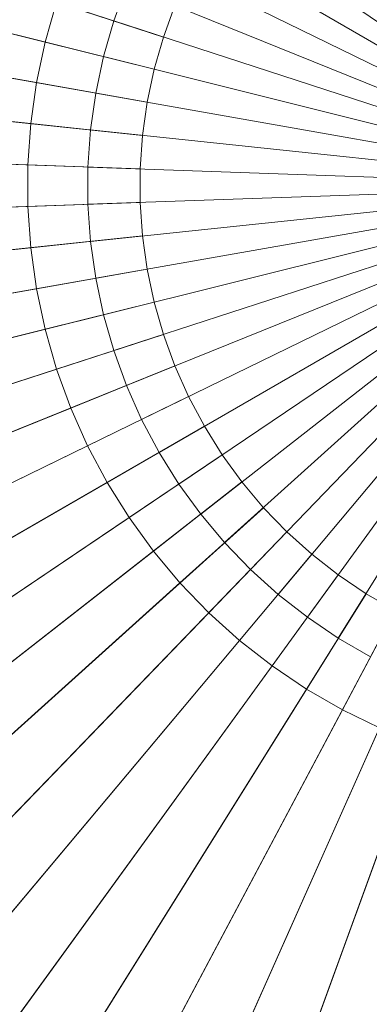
# Model space of a CAD drawing. Header units: centimetres. Extents: x -21.9 to 23.1, y -23 to 22.
# Tile 75 of 191: x -2.6 to -0.7, y -4.8 to 0.4. Entities that reach past the tile are written whole.
import ezdxf

# ---------------------------------------------------------------- set-up
doc = ezdxf.new("R2010")
doc.units = ezdxf.units.CM
doc.header["$LTSCALE"] = 2.54
doc.layers.add('Lucido design-1', color=7, linetype='Continuous')

# ---------------------------------------------------------------- blocks, each defined once
blk = doc.blocks.new('Gruppo-2-1')
at = {"color": 5, "linetype": 'Continuous', "lineweight": 9}
for points in [[(-1.7468, 0.4312, -939.9081), (-1.8068, 0.2664, -939.9081), (-6.5502, 1.8076, -939.9081), (-6.3711, 2.2995, -939.9081)], [(-7.0833, 1.9809, -935.9022), (-7.2384, 1.44, -935.9022), (-2.4246, 0.2398, -936.1081), (-2.365, 0.4478, -936.1081)], [(-0.725, 1.9495, -936.3095), (-0.8934, 1.8523, -936.3095), (0.5828, -0.51, -936.3095)], [(0.5828, -0.51, -936.1095), (-0.8934, 1.8523, -936.1095), (-0.725, 1.9495, -936.1095)], [(-0.8934, 1.8523, -936.3095), (-1.0546, 1.7436, -936.3095), (0.5828, -0.51, -936.3095)], [(0.5828, -0.51, -936.1095), (-1.0546, 1.7436, -936.1095), (-0.8934, 1.8523, -936.1095)], [(-1.8068, 0.2664, -939.9081), (-1.8551, 0.0978, -939.9081), (-6.6945, 1.3044, -939.9081), (-6.5502, 1.8076, -939.9081)], [(-1.0546, 1.7436, -936.3095), (-1.2078, 1.6239, -936.3095), (0.5828, -0.51, -936.3095)], [(0.5828, -0.51, -936.1095), (-1.2078, 1.6239, -936.1095), (-1.0546, 1.7436, -936.1095)], [(-1.2078, 1.6239, -936.3095), (-1.3523, 1.4938, -936.3095), (0.5828, -0.51, -936.3095)], [(0.5828, -0.51, -936.1095), (-1.3523, 1.4938, -936.1095), (-1.2078, 1.6239, -936.1095)], [(-1.3523, 1.4938, -936.3095), (-1.4873, 1.3539, -936.3095), (0.5828, -0.51, -936.3095)], [(0.5828, -0.51, -936.1095), (-1.4873, 1.3539, -936.1095), (-1.3523, 1.4938, -936.1095)], [(-7.2384, 1.44, -935.9022), (-7.3554, 0.8897, -935.9022), (-2.4696, 0.0282, -936.1081), (-2.4246, 0.2398, -936.1081)], [(-1.4873, 1.3539, -936.3095), (-1.6123, 1.205, -936.3095), (0.5828, -0.51, -936.3095)], [(0.5828, -0.51, -936.1095), (-1.6123, 1.205, -936.1095), (-1.4873, 1.3539, -936.1095)], [(-1.8551, 0.0978, -939.9081), (-1.8916, -0.0737, -939.9081), (-6.8033, 0.7924, -939.9081), (-6.6945, 1.3044, -939.9081)], [(-1.6123, 1.205, -936.3095), (-1.7266, 1.0477, -936.3095), (0.5828, -0.51, -936.3095)], [(0.5828, -0.51, -936.1095), (-1.7266, 1.0477, -936.1095), (-1.6123, 1.205, -936.1095)], [(-1.7266, 1.0477, -936.3095), (-1.8296, 0.8828, -936.3095), (0.5828, -0.51, -936.3095)], [(0.5828, -0.51, -936.1095), (-1.8296, 0.8828, -936.1095), (-1.7266, 1.0477, -936.1095)], [(-7.3554, 0.8897, -935.9022), (-7.4337, 0.3326, -935.9022), (-2.4997, -0.186, -936.1081), (-2.4696, 0.0282, -936.1081)], [(-1.8296, 0.8828, -936.3095), (-1.9209, 0.7111, -936.3095), (0.5828, -0.51, -936.3095)], [(0.5828, -0.51, -936.1095), (-1.9209, 0.7111, -936.1095), (-1.8296, 0.8828, -936.1095)], [(-1.8916, -0.0737, -939.9081), (-1.916, -0.2474, -939.9081), (-6.8762, 0.274, -939.9081), (-6.8033, 0.7924, -939.9081)], [(-1.9209, 0.7111, -936.3095), (-2, 0.5335, -936.3095), (0.5828, -0.51, -936.3095)], [(0.5828, -0.51, -936.1095), (-2, 0.5335, -936.1095), (-1.9209, 0.7111, -936.1095)], [(-2.291, 0.6511, -937.1277), (-2.365, 0.4478, -937.1277), (-1.8068, 0.2664, -937.1277), (-1.7468, 0.4312, -937.1277)], [(-2, 0.5335, -936.3095), (-2.0665, 0.3508, -936.3095), (0.5828, -0.51, -936.3095)], [(-2, 0.5335, -936.1095), (-2.0665, 0.3508, -936.1095), (-2.0665, 0.3508, -936.3095), (-2, 0.5335, -936.3095)], [(0.5828, -0.51, -936.1095), (-2.0665, 0.3508, -936.1095), (-2, 0.5335, -936.1095)], [(-2.365, 0.4478, -937.1277), (-2.4246, 0.2398, -937.1277), (-1.8551, 0.0978, -937.1277), (-1.8068, 0.2664, -937.1277)], [(-2.365, 0.4478, -936.1081), (-2.4246, 0.2398, -936.1081), (-2.4246, 0.2398, -937.1277), (-2.365, 0.4478, -937.1277)], [(-1.7468, 0.4312, -937.1277), (-1.8068, 0.2664, -937.1277), (-1.8068, 0.2664, -939.9081), (-1.7468, 0.4312, -939.9081)], [(-7.4337, 0.3326, -935.9022), (-7.4729, -0.2287, -935.9022), (-2.5148, -0.4018, -936.1081), (-2.4997, -0.186, -936.1081)], [(-2.0665, 0.3508, -936.3095), (-2.1201, 0.1639, -936.3095), (0.5828, -0.51, -936.3095)], [(-2.0665, 0.3508, -936.1095), (-2.1201, 0.1639, -936.1095), (-2.1201, 0.1639, -936.3095), (-2.0665, 0.3508, -936.3095)], [(0.5828, -0.51, -936.1095), (-2.1201, 0.1639, -936.1095), (-2.0665, 0.3508, -936.1095)], [(-1.916, -0.2474, -939.9081), (-1.9282, -0.4223, -939.9081), (-6.9127, -0.2483, -939.9081), (-6.8762, 0.274, -939.9081)], [(-1.8068, 0.2664, -937.1277), (-1.8551, 0.0978, -937.1277), (-1.8551, 0.0978, -939.9081), (-1.8068, 0.2664, -939.9081)], [(-2.4246, 0.2398, -937.1277), (-2.4696, 0.0282, -937.1277), (-1.8916, -0.0737, -937.1277), (-1.8551, 0.0978, -937.1277)], [(-2.4246, 0.2398, -936.1081), (-2.4696, 0.0282, -936.1081), (-2.4696, 0.0282, -937.1277), (-2.4246, 0.2398, -937.1277)], [(-2.1201, 0.1639, -936.3095), (-2.1605, -0.0263, -936.3095), (0.5828, -0.51, -936.3095)], [(-2.1201, 0.1639, -936.1095), (-2.1605, -0.0263, -936.1095), (-2.1605, -0.0263, -936.3095), (-2.1201, 0.1639, -936.3095)], [(0.5828, -0.51, -936.1095), (-2.1605, -0.0263, -936.1095), (-2.1201, 0.1639, -936.1095)], [(-1.8551, 0.0978, -937.1277), (-1.8916, -0.0737, -937.1277), (-1.8916, -0.0737, -939.9081), (-1.8551, 0.0978, -939.9081)], [(-2.4696, 0.0282, -937.1277), (-2.4997, -0.186, -937.1277), (-1.916, -0.2474, -937.1277), (-1.8916, -0.0737, -937.1277)], [(-2.4696, 0.0282, -936.1081), (-2.4997, -0.186, -936.1081), (-2.4997, -0.186, -937.1277), (-2.4696, 0.0282, -937.1277)], [(-2.1605, -0.0263, -936.3095), (-2.1876, -0.2188, -936.3095), (0.5828, -0.51, -936.3095)], [(-2.1605, -0.0263, -936.1095), (-2.1876, -0.2188, -936.1095), (-2.1876, -0.2188, -936.3095), (-2.1605, -0.0263, -936.3095)], [(0.5828, -0.51, -936.1095), (-2.1876, -0.2188, -936.1095), (-2.1605, -0.0263, -936.1095)], [(-1.8916, -0.0737, -937.1277), (-1.916, -0.2474, -937.1277), (-1.916, -0.2474, -939.9081), (-1.8916, -0.0737, -939.9081)], [(-2.4997, -0.186, -937.1277), (-2.5148, -0.4018, -937.1277), (-1.9282, -0.4223, -937.1277), (-1.916, -0.2474, -937.1277)], [(-2.4997, -0.186, -936.1081), (-2.5148, -0.4018, -936.1081), (-2.5148, -0.4018, -937.1277), (-2.4997, -0.186, -937.1277)], [(-7.4729, -0.2287, -935.9022), (-7.4729, -0.7913, -935.9022), (-2.5148, -0.6182, -936.1081), (-2.5148, -0.4018, -936.1081)], [(-1.9282, -0.4223, -939.9081), (-1.9282, -0.5977, -939.9081), (-6.9127, -0.7717, -939.9081), (-6.9127, -0.2483, -939.9081)], [(-2.1876, -0.2188, -936.3095), (-2.2011, -0.4128, -936.3095), (0.5828, -0.51, -936.3095)], [(-2.1876, -0.2188, -936.1095), (-2.2011, -0.4128, -936.1095), (-2.2011, -0.4128, -936.3095), (-2.1876, -0.2188, -936.3095)], [(0.5828, -0.51, -936.1095), (-2.2011, -0.4128, -936.1095), (-2.1876, -0.2188, -936.1095)], [(-1.916, -0.2474, -937.1277), (-1.9282, -0.4223, -937.1277), (-1.9282, -0.4223, -939.9081), (-1.916, -0.2474, -939.9081)], [(-2.5148, -0.4018, -937.1277), (-2.5148, -0.6182, -937.1277), (-1.9282, -0.5977, -937.1277), (-1.9282, -0.4223, -937.1277)], [(-2.5148, -0.4018, -936.1081), (-2.5148, -0.6182, -936.1081), (-2.5148, -0.6182, -937.1277), (-2.5148, -0.4018, -937.1277)], [(-2.2011, -0.4128, -936.3095), (-2.2011, -0.6072, -936.3095), (0.5828, -0.51, -936.3095)], [(-2.2011, -0.4128, -936.1095), (-2.2011, -0.6072, -936.1095), (-2.2011, -0.6072, -936.3095), (-2.2011, -0.4128, -936.3095)], [(0.5828, -0.51, -936.1095), (-2.2011, -0.6072, -936.1095), (-2.2011, -0.4128, -936.1095)], [(-1.9282, -0.4223, -937.1277), (-1.9282, -0.5977, -937.1277), (-1.9282, -0.5977, -939.9081), (-1.9282, -0.4223, -939.9081)], [(-2.2011, -0.6072, -936.3095), (-2.1876, -0.8012, -936.3095), (0.5828, -0.51, -936.3095)], [(0.5828, -0.51, -936.1095), (-2.1876, -0.8012, -936.1095), (-2.2011, -0.6072, -936.1095)], [(-2.1876, -0.8012, -936.3095), (-2.1605, -0.9937, -936.3095), (0.5828, -0.51, -936.3095)], [(0.5828, -0.51, -936.1095), (-2.1605, -0.9937, -936.1095), (-2.1876, -0.8012, -936.1095)], [(-2.1605, -0.9937, -936.3095), (-2.1201, -1.1839, -936.3095), (0.5828, -0.51, -936.3095)], [(0.5828, -0.51, -936.1095), (-2.1201, -1.1839, -936.1095), (-2.1605, -0.9937, -936.1095)], [(-2.1201, -1.1839, -936.3095), (-2.0665, -1.3708, -936.3095), (0.5828, -0.51, -936.3095)], [(0.5828, -0.51, -936.1095), (-2.0665, -1.3708, -936.1095), (-2.1201, -1.1839, -936.1095)], [(-2.0665, -1.3708, -936.3095), (-2, -1.5535, -936.3095), (0.5828, -0.51, -936.3095)], [(0.5828, -0.51, -936.1095), (-2, -1.5535, -936.1095), (-2.0665, -1.3708, -936.1095)], [(-2, -1.5535, -936.3095), (-1.9209, -1.7311, -936.3095), (0.5828, -0.51, -936.3095)], [(0.5828, -0.51, -936.1095), (-1.9209, -1.7311, -936.1095), (-2, -1.5535, -936.1095)], [(-1.9209, -1.7311, -936.3095), (-1.8296, -1.9028, -936.3095), (0.5828, -0.51, -936.3095)], [(0.5828, -0.51, -936.1095), (-1.8296, -1.9028, -936.1095), (-1.9209, -1.7311, -936.1095)], [(-1.8296, -1.9028, -936.3095), (-1.7266, -2.0677, -936.3095), (0.5828, -0.51, -936.3095)], [(0.5828, -0.51, -936.1095), (-1.7266, -2.0677, -936.1095), (-1.8296, -1.9028, -936.1095)], [(-1.7266, -2.0677, -936.3095), (-1.6123, -2.225, -936.3095), (0.5828, -0.51, -936.3095)], [(0.5828, -0.51, -936.1095), (-1.6123, -2.225, -936.1095), (-1.7266, -2.0677, -936.1095)], [(-1.6123, -2.225, -936.3095), (-1.4873, -2.3739, -936.3095), (0.5828, -0.51, -936.3095)], [(0.5828, -0.51, -936.1095), (-1.4873, -2.3739, -936.1095), (-1.6123, -2.225, -936.1095)], [(-1.4873, -2.3739, -936.3095), (-1.3523, -2.5138, -936.3095), (0.5828, -0.51, -936.3095)], [(0.5828, -0.51, -936.1095), (-1.3523, -2.5138, -936.1095), (-1.4873, -2.3739, -936.1095)], [(-1.3523, -2.5138, -936.3095), (-1.2078, -2.6439, -936.3095), (0.5828, -0.51, -936.3095)], [(0.5828, -0.51, -936.1095), (-1.2078, -2.6439, -936.1095), (-1.3523, -2.5138, -936.1095)], [(-1.2078, -2.6439, -936.3095), (-1.0546, -2.7636, -936.3095), (0.5828, -0.51, -936.3095)], [(0.5828, -0.51, -936.1095), (-1.0546, -2.7636, -936.1095), (-1.2078, -2.6439, -936.1095)], [(-1.0546, -2.7636, -936.3095), (-0.8934, -2.8723, -936.3095), (0.5828, -0.51, -936.3095)], [(0.5828, -0.51, -936.1095), (-0.8934, -2.8723, -936.1095), (-1.0546, -2.7636, -936.1095)], [(-0.8934, -2.8723, -936.3095), (-0.725, -2.9695, -936.3095), (0.5828, -0.51, -936.3095)], [(0.5828, -0.51, -936.1095), (-0.725, -2.9695, -936.1095), (-0.8934, -2.8723, -936.1095)], [(-1.9282, -0.5977, -939.9081), (-1.916, -0.7726, -939.9081), (-6.8762, -1.294, -939.9081), (-6.9127, -0.7717, -939.9081)], [(-2.5148, -0.6182, -937.1277), (-2.4997, -0.834, -937.1277), (-1.916, -0.7726, -937.1277), (-1.9282, -0.5977, -937.1277)], [(-2.2011, -0.6072, -936.1095), (-2.1876, -0.8012, -936.1095), (-2.1876, -0.8012, -936.3095), (-2.2011, -0.6072, -936.3095)], [(-1.9282, -0.5977, -937.1277), (-1.916, -0.7726, -937.1277), (-1.916, -0.7726, -939.9081), (-1.9282, -0.5977, -939.9081)], [(-7.4729, -0.7913, -935.9022), (-7.4337, -1.3526, -935.9022), (-2.4997, -0.834, -936.1081), (-2.5148, -0.6182, -936.1081)], [(-2.5148, -0.6182, -936.1081), (-2.4997, -0.834, -936.1081), (-2.4997, -0.834, -937.1277), (-2.5148, -0.6182, -937.1277)], [(-1.916, -0.7726, -939.9081), (-1.8916, -0.9463, -939.9081), (-6.8033, -1.8124, -939.9081), (-6.8762, -1.294, -939.9081)], [(-2.4997, -0.834, -937.1277), (-2.4696, -1.0482, -937.1277), (-1.8916, -0.9463, -937.1277), (-1.916, -0.7726, -937.1277)], [(-2.1876, -0.8012, -936.1095), (-2.1605, -0.9937, -936.1095), (-2.1605, -0.9937, -936.3095), (-2.1876, -0.8012, -936.3095)], [(-1.916, -0.7726, -937.1277), (-1.8916, -0.9463, -937.1277), (-1.8916, -0.9463, -939.9081), (-1.916, -0.7726, -939.9081)], [(-7.4337, -1.3526, -935.9022), (-7.3554, -1.9097, -935.9022), (-2.4696, -1.0482, -936.1081), (-2.4997, -0.834, -936.1081)], [(-2.4997, -0.834, -936.1081), (-2.4696, -1.0482, -936.1081), (-2.4696, -1.0482, -937.1277), (-2.4997, -0.834, -937.1277)], [(-1.8916, -0.9463, -939.9081), (-1.8551, -1.1178, -939.9081), (-6.6945, -2.3244, -939.9081), (-6.8033, -1.8124, -939.9081)], [(-2.4696, -1.0482, -937.1277), (-2.4246, -1.2598, -937.1277), (-1.8551, -1.1178, -937.1277), (-1.8916, -0.9463, -937.1277)], [(-1.8916, -0.9463, -937.1277), (-1.8551, -1.1178, -937.1277), (-1.8551, -1.1178, -939.9081), (-1.8916, -0.9463, -939.9081)], [(-2.1605, -0.9937, -936.1095), (-2.1201, -1.1839, -936.1095), (-2.1201, -1.1839, -936.3095), (-2.1605, -0.9937, -936.3095)], [(-7.3554, -1.9097, -935.9022), (-7.2384, -2.46, -935.9022), (-2.4246, -1.2598, -936.1081), (-2.4696, -1.0482, -936.1081)], [(-2.4696, -1.0482, -936.1081), (-2.4246, -1.2598, -936.1081), (-2.4246, -1.2598, -937.1277), (-2.4696, -1.0482, -937.1277)], [(-1.8551, -1.1178, -939.9081), (-1.8068, -1.2864, -939.9081), (-6.5502, -2.8276, -939.9081), (-6.6945, -2.3244, -939.9081)], [(-2.4246, -1.2598, -937.1277), (-2.365, -1.4678, -937.1277), (-1.8068, -1.2864, -937.1277), (-1.8551, -1.1178, -937.1277)], [(-1.8551, -1.1178, -937.1277), (-1.8068, -1.2864, -937.1277), (-1.8068, -1.2864, -939.9081), (-1.8551, -1.1178, -939.9081)], [(-2.1201, -1.1839, -936.1095), (-2.0665, -1.3708, -936.1095), (-2.0665, -1.3708, -936.3095), (-2.1201, -1.1839, -936.3095)], [(-7.2384, -2.46, -935.9022), (-7.0833, -3.0009, -935.9022), (-2.365, -1.4678, -936.1081), (-2.4246, -1.2598, -936.1081)], [(-2.4246, -1.2598, -936.1081), (-2.365, -1.4678, -936.1081), (-2.365, -1.4678, -937.1277), (-2.4246, -1.2598, -937.1277)], [(-1.8068, -1.2864, -939.9081), (-1.7468, -1.4512, -939.9081), (-6.3711, -3.3195, -939.9081), (-6.5502, -2.8276, -939.9081)], [(-2.365, -1.4678, -937.1277), (-2.291, -1.6711, -937.1277), (-1.7468, -1.4512, -937.1277), (-1.8068, -1.2864, -937.1277)], [(-1.8068, -1.2864, -937.1277), (-1.7468, -1.4512, -937.1277), (-1.7468, -1.4512, -939.9081), (-1.8068, -1.2864, -939.9081)], [(-2.0665, -1.3708, -936.1095), (-2, -1.5535, -936.1095), (-2, -1.5535, -936.3095), (-2.0665, -1.3708, -936.3095)], [(-7.0833, -3.0009, -935.9022), (-6.8909, -3.5296, -935.9022), (-2.291, -1.6711, -936.1081), (-2.365, -1.4678, -936.1081)], [(-1.7468, -1.4512, -939.9081), (-1.6755, -1.6114, -939.9081), (-6.1582, -3.7978, -939.9081), (-6.3711, -3.3195, -939.9081)], [(-2.365, -1.4678, -936.1081), (-2.291, -1.6711, -936.1081), (-2.291, -1.6711, -937.1277), (-2.365, -1.4678, -937.1277)], [(-2.291, -1.6711, -937.1277), (-2.203, -1.8687, -937.1277), (-1.6755, -1.6114, -937.1277), (-1.7468, -1.4512, -937.1277)], [(-1.7468, -1.4512, -937.1277), (-1.6755, -1.6114, -937.1277), (-1.6755, -1.6114, -939.9081), (-1.7468, -1.4512, -939.9081)], [(-2, -1.5535, -936.1095), (-1.9209, -1.7311, -936.1095), (-1.9209, -1.7311, -936.3095), (-2, -1.5535, -936.3095)], [(-1.6755, -1.6114, -939.9081), (-1.5931, -1.7663, -939.9081), (-5.9124, -4.26, -939.9081), (-6.1582, -3.7978, -939.9081)], [(-2.203, -1.8687, -937.1277), (-2.1014, -2.0597, -937.1277), (-1.5931, -1.7663, -937.1277), (-1.6755, -1.6114, -937.1277)], [(-1.6755, -1.6114, -937.1277), (-1.5931, -1.7663, -937.1277), (-1.5931, -1.7663, -939.9081), (-1.6755, -1.6114, -939.9081)], [(-6.8909, -3.5296, -935.9022), (-6.6621, -4.0435, -935.9022), (-2.203, -1.8687, -936.1081), (-2.291, -1.6711, -936.1081)], [(-2.291, -1.6711, -936.1081), (-2.203, -1.8687, -936.1081), (-2.203, -1.8687, -937.1277), (-2.291, -1.6711, -937.1277)], [(-1.9209, -1.7311, -936.1095), (-1.8296, -1.9028, -936.1095), (-1.8296, -1.9028, -936.3095), (-1.9209, -1.7311, -936.3095)], [(-1.5931, -1.7663, -939.9081), (-1.5002, -1.915, -939.9081), (-5.635, -4.7039, -939.9081), (-5.9124, -4.26, -939.9081)], [(-2.1014, -2.0597, -937.1277), (-1.9868, -2.2432, -937.1277), (-1.5002, -1.915, -937.1277), (-1.5931, -1.7663, -937.1277)], [(-1.5931, -1.7663, -937.1277), (-1.5002, -1.915, -937.1277), (-1.5002, -1.915, -939.9081), (-1.5931, -1.7663, -939.9081)], [(-6.6621, -4.0435, -935.9022), (-6.3979, -4.5403, -935.9022), (-2.1014, -2.0597, -936.1081), (-2.203, -1.8687, -936.1081)], [(-2.203, -1.8687, -936.1081), (-2.1014, -2.0597, -936.1081), (-2.1014, -2.0597, -937.1277), (-2.203, -1.8687, -937.1277)], [(-1.5002, -1.915, -939.9081), (-1.3971, -2.0569, -939.9081), (-5.3273, -5.1275, -939.9081), (-5.635, -4.7039, -939.9081)], [(-1.9868, -2.2432, -937.1277), (-1.8596, -2.4182, -937.1277), (-1.3971, -2.0569, -937.1277), (-1.5002, -1.915, -937.1277)], [(-1.8296, -1.9028, -936.1095), (-1.7266, -2.0677, -936.1095), (-1.7266, -2.0677, -936.3095), (-1.8296, -1.9028, -936.3095)], [(-1.5002, -1.915, -937.1277), (-1.3971, -2.0569, -937.1277), (-1.3971, -2.0569, -939.9081), (-1.5002, -1.915, -939.9081)], [(-6.3979, -4.5403, -935.9022), (-6.0998, -5.0174, -935.9022), (-1.9868, -2.2432, -936.1081), (-2.1014, -2.0597, -936.1081)], [(-1.3971, -2.0569, -939.9081), (-1.2844, -2.1912, -939.9081), (-4.9908, -5.5285, -939.9081), (-5.3273, -5.1275, -939.9081)], [(-2.1014, -2.0597, -936.1081), (-1.9868, -2.2432, -936.1081), (-1.9868, -2.2432, -937.1277), (-2.1014, -2.0597, -937.1277)], [(-1.8596, -2.4182, -937.1277), (-1.7206, -2.5839, -937.1277), (-1.2844, -2.1912, -937.1277), (-1.3971, -2.0569, -937.1277)], [(-1.7266, -2.0677, -936.1095), (-1.6123, -2.225, -936.1095), (-1.6123, -2.225, -936.3095), (-1.7266, -2.0677, -936.3095)], [(-1.3971, -2.0569, -937.1277), (-1.2844, -2.1912, -937.1277), (-1.2844, -2.1912, -939.9081), (-1.3971, -2.0569, -939.9081)], [(-1.2844, -2.1912, -939.9081), (-1.1626, -2.3174, -939.9081), (-4.6272, -5.905, -939.9081), (-4.9908, -5.5285, -939.9081)], [(-1.7206, -2.5839, -937.1277), (-1.5703, -2.7396, -937.1277), (-1.1626, -2.3174, -937.1277), (-1.2844, -2.1912, -937.1277)], [(-1.2844, -2.1912, -937.1277), (-1.1626, -2.3174, -937.1277), (-1.1626, -2.3174, -939.9081), (-1.2844, -2.1912, -939.9081)], [(-6.0998, -5.0174, -935.9022), (-5.7691, -5.4726, -935.9022), (-1.8596, -2.4182, -936.1081), (-1.9868, -2.2432, -936.1081)], [(-1.9868, -2.2432, -936.1081), (-1.8596, -2.4182, -936.1081), (-1.8596, -2.4182, -937.1277), (-1.9868, -2.2432, -937.1277)], [(-1.6123, -2.225, -936.1095), (-1.4873, -2.3739, -936.1095), (-1.4873, -2.3739, -936.3095), (-1.6123, -2.225, -936.3095)], [(-1.1626, -2.3174, -939.9081), (-1.0323, -2.4347, -939.9081), (-4.2381, -6.2553, -939.9081), (-4.6272, -5.905, -939.9081)], [(-1.5703, -2.7396, -937.1277), (-1.4095, -2.8843, -937.1277), (-1.0323, -2.4347, -937.1277), (-1.1626, -2.3174, -937.1277)], [(-1.1626, -2.3174, -937.1277), (-1.0323, -2.4347, -937.1277), (-1.0323, -2.4347, -939.9081), (-1.1626, -2.3174, -939.9081)], [(-1.4873, -2.3739, -936.1095), (-1.3523, -2.5138, -936.1095), (-1.3523, -2.5138, -936.3095), (-1.4873, -2.3739, -936.3095)], [(-5.7691, -5.4726, -935.9022), (-5.4074, -5.9036, -935.9022), (-1.7206, -2.5839, -936.1081), (-1.8596, -2.4182, -936.1081)], [(-1.0323, -2.4347, -939.9081), (-0.8941, -2.5427, -939.9081), (-3.8256, -6.5776, -939.9081), (-4.2381, -6.2553, -939.9081)], [(-1.8596, -2.4182, -936.1081), (-1.7206, -2.5839, -936.1081), (-1.7206, -2.5839, -937.1277), (-1.8596, -2.4182, -937.1277)], [(-1.4095, -2.8843, -937.1277), (-1.2391, -3.0175, -937.1277), (-0.8941, -2.5427, -937.1277), (-1.0323, -2.4347, -937.1277)], [(-1.0323, -2.4347, -937.1277), (-0.8941, -2.5427, -937.1277), (-0.8941, -2.5427, -939.9081), (-1.0323, -2.4347, -939.9081)], [(-1.3523, -2.5138, -936.1095), (-1.2078, -2.6439, -936.1095), (-1.2078, -2.6439, -936.3095), (-1.3523, -2.5138, -936.3095)], [(-0.8941, -2.5427, -939.9081), (-0.7487, -2.6407, -939.9081), (-3.3916, -6.8704, -939.9081), (-3.8256, -6.5776, -939.9081)], [(-1.2391, -3.0175, -937.1277), (-1.0597, -3.1385, -937.1277), (-0.7487, -2.6407, -937.1277), (-0.8941, -2.5427, -937.1277)], [(-0.8941, -2.5427, -937.1277), (-0.7487, -2.6407, -937.1277), (-0.7487, -2.6407, -939.9081), (-0.8941, -2.5427, -939.9081)], [(-5.4074, -5.9036, -935.9022), (-5.0166, -6.3083, -935.9022), (-1.5703, -2.7396, -936.1081), (-1.7206, -2.5839, -936.1081)], [(-1.7206, -2.5839, -936.1081), (-1.5703, -2.7396, -936.1081), (-1.5703, -2.7396, -937.1277), (-1.7206, -2.5839, -937.1277)], [(-0.7487, -2.6407, -939.9081), (-0.5968, -2.7284, -939.9081), (-2.9383, -7.1321, -939.9081), (-3.3916, -6.8704, -939.9081)], [(-1.2078, -2.6439, -936.1095), (-1.0546, -2.7636, -936.1095), (-1.0546, -2.7636, -936.3095), (-1.2078, -2.6439, -936.3095)], [(-1.0597, -3.1385, -937.1277), (-0.8723, -3.2467, -937.1277), (-0.5968, -2.7284, -937.1277), (-0.7487, -2.6407, -937.1277)], [(-0.7487, -2.6407, -937.1277), (-0.5968, -2.7284, -937.1277), (-0.5968, -2.7284, -939.9081), (-0.7487, -2.6407, -939.9081)], [(-5.0166, -6.3083, -935.9022), (-4.5985, -6.6848, -935.9022), (-1.4095, -2.8843, -936.1081), (-1.5703, -2.7396, -936.1081)], [(-0.5968, -2.7284, -939.9081), (-0.4392, -2.8053, -939.9081), (-2.4678, -7.3616, -939.9081), (-2.9383, -7.1321, -939.9081)], [(-1.5703, -2.7396, -936.1081), (-1.4095, -2.8843, -936.1081), (-1.4095, -2.8843, -937.1277), (-1.5703, -2.7396, -937.1277)], [(-1.0546, -2.7636, -936.1095), (-0.8934, -2.8723, -936.1095), (-0.8934, -2.8723, -936.3095), (-1.0546, -2.7636, -936.3095)], [(-0.8723, -3.2467, -937.1277), (-0.6779, -3.3415, -937.1277), (-0.4392, -2.8053, -937.1277), (-0.5968, -2.7284, -937.1277)], [(-0.4392, -2.8053, -939.9081), (-0.2766, -2.871, -939.9081), (-1.9824, -7.5577, -939.9081), (-2.4678, -7.3616, -939.9081)], [(-0.2766, -2.871, -939.9081), (-0.1098, -2.9252, -939.9081), (-1.4845, -7.7195, -939.9081), (-1.9824, -7.5577, -939.9081)], [(-0.8934, -2.8723, -936.1095), (-0.725, -2.9695, -936.1095), (-0.725, -2.9695, -936.3095), (-0.8934, -2.8723, -936.3095)], [(-4.5985, -6.6848, -935.9022), (-4.1551, -7.0312, -935.9022), (-1.2391, -3.0175, -936.1081), (-1.4095, -2.8843, -936.1081)], [(-0.1098, -2.9252, -939.9081), (0.0604, -2.9676, -939.9081), (-0.9766, -7.8461, -939.9081), (-1.4845, -7.7195, -939.9081)], [(-1.4095, -2.8843, -936.1081), (-1.2391, -3.0175, -936.1081), (-1.2391, -3.0175, -937.1277), (-1.4095, -2.8843, -937.1277)], [(0.0604, -2.9676, -939.9081), (0.2331, -2.9981, -939.9081), (-0.461, -7.937, -939.9081), (-0.9766, -7.8461, -939.9081)], [(-4.1551, -7.0312, -935.9022), (-3.6887, -7.3458, -935.9022), (-1.0597, -3.1385, -936.1081), (-1.2391, -3.0175, -936.1081)], [(-1.2391, -3.0175, -936.1081), (-1.0597, -3.1385, -936.1081), (-1.0597, -3.1385, -937.1277), (-1.2391, -3.0175, -937.1277)], [(-3.6887, -7.3458, -935.9022), (-3.2015, -7.6271, -935.9022), (-0.8723, -3.2467, -936.1081), (-1.0597, -3.1385, -936.1081)], [(-1.0597, -3.1385, -936.1081), (-0.8723, -3.2467, -936.1081), (-0.8723, -3.2467, -937.1277), (-1.0597, -3.1385, -937.1277)], [(-3.2015, -7.6271, -935.9022), (-2.6958, -7.8737, -935.9022), (-0.6779, -3.3415, -936.1081), (-0.8723, -3.2467, -936.1081)], [(-0.8723, -3.2467, -936.1081), (-0.6779, -3.3415, -936.1081), (-0.6779, -3.3415, -937.1277), (-0.8723, -3.2467, -937.1277)], [(-2.6958, -7.8737, -935.9022), (-2.1741, -8.0845, -935.9022), (-0.4773, -3.4225, -936.1081), (-0.6779, -3.3415, -936.1081)], [(-2.1741, -8.0845, -935.9022), (-1.639, -8.2583, -935.9022), (-0.2716, -3.4894, -936.1081), (-0.4773, -3.4225, -936.1081)], [(-1.639, -8.2583, -935.9022), (-1.0931, -8.3945, -935.9022), (-0.0617, -3.5417, -936.1081), (-0.2716, -3.4894, -936.1081)], [(-1.0931, -8.3945, -935.9022), (-0.5391, -8.4922, -935.9022), (0.1514, -3.5793, -936.1081), (-0.0617, -3.5417, -936.1081)]]:
    blk.add_3dface(points, dxfattribs=at)

msp = doc.modelspace()

# ---------------------------------------------------------------- block references
at = {"layer": 'Lucido design-1', "color": 5, "true_color": 0x0000ff}
msp.add_blockref('Gruppo-2-1', (0, 0), dxfattribs=at)

doc.saveas('drawing.dxf')
